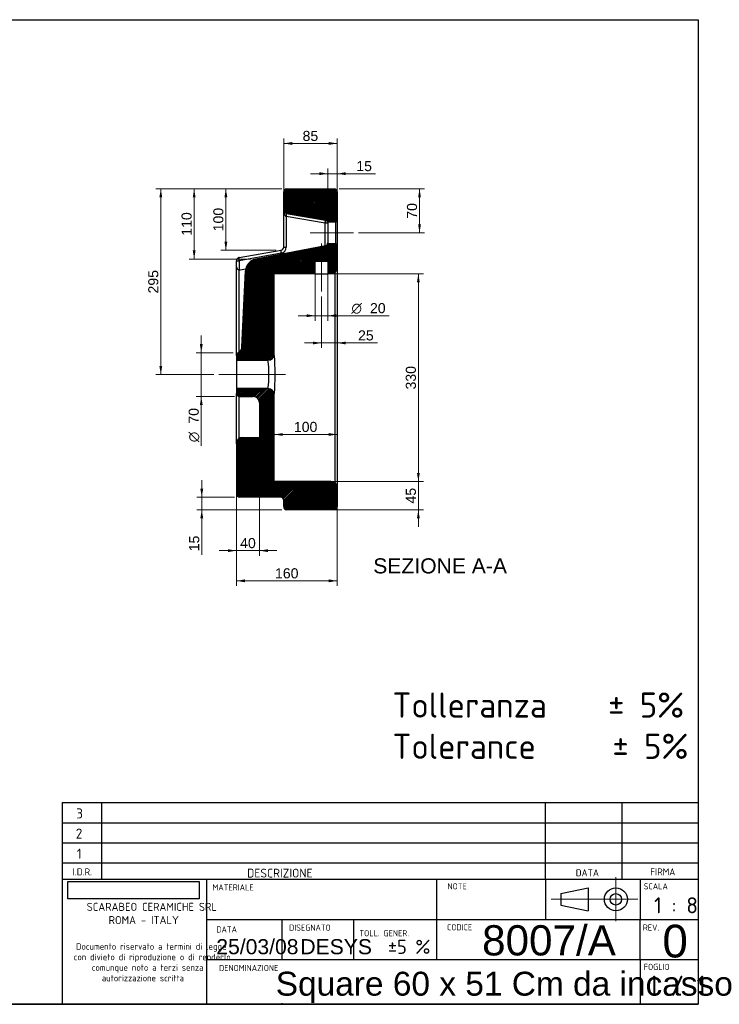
# Model space of a CAD drawing. Header units: millimetres. Extents: x 87 to 2309, y 58 to 1623.
# Tile 2 of 2: x 1198 to 2309, y 58 to 1623. Entities that reach past the tile are written whole.
import ezdxf
from ezdxf.enums import TextEntityAlignment as Align
from ezdxf.lldxf.tags import DXFTag

# ---------------------------------------------------------------- set-up
doc = ezdxf.new("R2010")
doc.units = ezdxf.units.MM
for name, color, linetype in [('1', 7, 'Continuous'), ('Default', 7, 'Continuous'), ('Predefinito', 7, 'Continuous'), ('SQUARE_60-A', 7, 'Continuous')]:
    doc.layers.add(name, color=color, linetype=linetype)
doc.styles.add('SEACAD_arial_ttf', font='arial.ttf')
doc.styles.add('SEACAD_seiso_ttf', font='seiso.ttf')
doc.styles.add('SEACAD_seiso_ttfB', font='seiso.ttf')
doc.styles.add('SEACAD_seiso_ttfBI', font='seiso.ttf')
doc.styles.add('SEACAD_semeca1_ttf', font='semeca1.ttf')
tags = doc.linetypes.add('CENTER2', pattern=[28.575, 19.05, -3.175, 3.175, -3.175]).pattern_tags.tags
tags[10:11] = [DXFTag(74, 4), DXFTag(75, 0), DXFTag(340, '0'), DXFTag(46, 0.0), DXFTag(50, 0.0), DXFTag(44, 0.0), DXFTag(45, 0.0)]
tags[8:9] = [DXFTag(74, 4), DXFTag(75, 0), DXFTag(340, '0'), DXFTag(46, 0.0), DXFTag(50, 0.0), DXFTag(44, 0.0), DXFTag(45, 0.0)]
tags[6:7] = [DXFTag(74, 4), DXFTag(75, 0), DXFTag(340, '0'), DXFTag(46, 0.0), DXFTag(50, 0.0), DXFTag(44, 0.0), DXFTag(45, 0.0)]
tags[4:5] = [DXFTag(74, 4), DXFTag(75, 0), DXFTag(340, '0'), DXFTag(46, 0.0), DXFTag(50, 0.0), DXFTag(44, 0.0), DXFTag(45, 0.0)]
picture_1 = doc.add_image_def('image1.jpg', size_in_pixel=(300, 40))

# ---------------------------------------------------------------- blocks, each defined once
blk = doc.blocks.new('SEANNOT_GROUP2')
at = {"layer": 'Default', "color": 136, "linetype": 'CENTER2', "lineweight": 9}
blk.add_line((1513.9, 1059), (1619.9, 1059), dxfattribs=at)
blk = doc.blocks.new('SEANNOT_GROUP3')
at = {"layer": 'Default', "color": 136, "linetype": 'CENTER2', "lineweight": 9}
blk.add_line((1676.9, 1267), (1676.9, 1191), dxfattribs=at)
blk = doc.blocks.new('SEANNOT_GROUP4')
at = {"layer": 'Default', "color": 136, "linetype": 'CENTER2', "lineweight": 9}
blk.add_line((1727.9, 1284), (1658.9, 1284), dxfattribs=at)
blk = doc.blocks.new('GDimGGroup8')
at = {"layer": 'Default', "linetype": 'Continuous', "lineweight": 9}
for points in [[(1673.3, 1380.4), (1673.3, 1375.8), (1686.9, 1378.1)], [(1715.5, 1380.4), (1701.9, 1378.1), (1715.5, 1375.8)]]:
    blk.add_hatch(color=136, dxfattribs=at).paths.add_polyline_path(points)
at = {"layer": 'Default', "color": 136, "linetype": 'Continuous', "lineweight": 9}
for p, q in [((1659.7, 1378.1), (1762.8, 1378.1)), ((1686.9, 1307.2), (1686.9, 1386.1)), ((1701.9, 1311.5), (1701.9, 1386.1))]:
    blk.add_line(p, q, dxfattribs=at)
at = {"layer": 'Default', "color": 136, "linetype": 'Continuous', "lineweight": 9, "style": 'SEACAD_arial_ttf'}
blk.add_text('15', height=16, dxfattribs=at).set_placement((1732.2, 1398.1), align=Align.TOP_LEFT)
blk = doc.blocks.new('GDimGGroup9')
at = {"layer": 'Default', "linetype": 'Continuous', "lineweight": 9}
for points in [[(1630.5, 1428.4), (1616.9, 1426.1), (1630.5, 1423.8)], [(1688.3, 1428.4), (1688.3, 1423.8), (1701.9, 1426.1)]]:
    blk.add_hatch(color=136, dxfattribs=at).paths.add_polyline_path(points)
at = {"layer": 'Default', "color": 136, "linetype": 'Continuous', "lineweight": 9}
for p, q in [((1616.9, 1342.5), (1616.9, 1434.1)), ((1701.9, 1426.1), (1616.9, 1426.1)), ((1701.9, 1311.5), (1701.9, 1434.1))]:
    blk.add_line(p, q, dxfattribs=at)
at = {"layer": 'Default', "color": 136, "linetype": 'Continuous', "lineweight": 9, "style": 'SEACAD_arial_ttf'}
blk.add_text('85', height=16, dxfattribs=at).set_placement((1646.9, 1446.1), align=Align.TOP_LEFT)
blk = doc.blocks.new('GDimGGroup10')
at = {"layer": 'Default', "linetype": 'Continuous', "lineweight": 9}
for points in [[(1834.8, 1340.4), (1832.6, 1354), (1830.3, 1340.4)], [(1834.8, 1297.6), (1830.3, 1297.6), (1832.6, 1284)]]:
    blk.add_hatch(color=136, dxfattribs=at).paths.add_polyline_path(points)
at = {"layer": 'Default', "color": 136, "linetype": 'Continuous', "lineweight": 9}
for p, q in [((1704.9, 1354), (1840.6, 1354)), ((1832.6, 1354), (1832.6, 1284)), ((1735.9, 1284), (1840.6, 1284))]:
    blk.add_line(p, q, dxfattribs=at)
at = {"layer": 'Default', "color": 136, "linetype": 'Continuous', "lineweight": 9, "style": 'SEACAD_arial_ttf'}
blk.add_text('70', height=16, rotation=90, dxfattribs=at).set_placement((1812.6, 1306.5), align=Align.TOP_LEFT)
blk = doc.blocks.new('GDimGGroup11')
at = {"layer": 'Default', "linetype": 'Continuous', "lineweight": 9}
for points in [[(1472.5, 1340.4), (1477, 1340.4), (1474.7, 1354)], [(1472.5, 1256.1), (1474.7, 1242.5), (1477, 1256.1)]]:
    blk.add_hatch(color=136, dxfattribs=at).paths.add_polyline_path(points)
at = {"layer": 'Default', "color": 136, "linetype": 'Continuous', "lineweight": 9}
for p, q in [((1613.9, 1354), (1466.7, 1354)), ((1474.7, 1354), (1474.7, 1242.5)), ((1564.7, 1242.5), (1466.7, 1242.5))]:
    blk.add_line(p, q, dxfattribs=at)
at = {"layer": 'Default', "color": 136, "linetype": 'Continuous', "lineweight": 9, "style": 'SEACAD_arial_ttf'}
blk.add_text('110', height=16, rotation=90, dxfattribs=at).set_placement((1454.7, 1279.5), align=Align.TOP_LEFT)
blk = doc.blocks.new('GDimGGroup12')
at = {"layer": 'Default', "linetype": 'Continuous', "lineweight": 9}
for points in [[(1419.5, 1340.4), (1424, 1340.4), (1421.8, 1354)], [(1419.5, 1072.6), (1421.8, 1059), (1424, 1072.6)]]:
    blk.add_hatch(color=136, dxfattribs=at).paths.add_polyline_path(points)
at = {"layer": 'Default', "color": 136, "linetype": 'Continuous', "lineweight": 9}
for p, q in [((1613.9, 1354), (1413.8, 1354)), ((1421.8, 1354), (1421.8, 1059)), ((1505.9, 1059), (1413.8, 1059))]:
    blk.add_line(p, q, dxfattribs=at)
at = {"layer": 'Default', "color": 136, "linetype": 'Continuous', "lineweight": 9, "style": 'SEACAD_arial_ttf'}
blk.add_text('295', height=16, rotation=90, dxfattribs=at).set_placement((1401.8, 1187.7), align=Align.TOP_LEFT)
blk = doc.blocks.new('GDimGGroup13')
at = {"layer": 'Default', "linetype": 'Continuous', "lineweight": 9}
for points in [[(1483.8, 1107.2), (1486, 1093.6), (1488.3, 1107.2)], [(1483.8, 1010.4), (1488.3, 1010.4), (1486, 1024)]]:
    blk.add_hatch(color=136, dxfattribs=at).paths.add_polyline_path(points)
at = {"layer": 'Default', "color": 136, "linetype": 'Continuous', "lineweight": 9}
for p, q in [((1486, 1120.8), (1486, 945.8)), ((1536.8, 1093.6), (1478, 1093.6)), ((1538.9, 1024), (1478, 1024))]:
    blk.add_line(p, q, dxfattribs=at)
for s, style, p in [('70', 'SEACAD_arial_ttf', (1466, 980.9)), ('O', 'SEACAD_semeca1_ttf', (1466, 951.4))]:
    blk.add_text(s, height=16, rotation=90, dxfattribs=dict(at, style=style)).set_placement(p, align=Align.TOP_LEFT)
blk = doc.blocks.new('GDimGGroup14')
at = {"layer": 'Default', "linetype": 'Continuous', "lineweight": 9}
for points in [[(1528.3, 776.8), (1541.9, 779.1), (1528.3, 781.4)], [(1592.2, 776.8), (1592.2, 781.4), (1578.6, 779.1)]]:
    blk.add_hatch(color=136, dxfattribs=at).paths.add_polyline_path(points)
at = {"layer": 'Default', "color": 136, "linetype": 'Continuous', "lineweight": 9}
for p, q in [((1578.6, 978.5), (1578.6, 771.1)), ((1541.9, 901), (1541.9, 771.1)), ((1514.7, 779.1), (1605.8, 779.1))]:
    blk.add_line(p, q, dxfattribs=at)
at = {"layer": 'Default', "color": 136, "linetype": 'Continuous', "lineweight": 9, "style": 'SEACAD_arial_ttf'}
blk.add_text('40', height=16, dxfattribs=at).set_placement((1547.7, 799.1), align=Align.TOP_LEFT)
blk = doc.blocks.new('GDimGGroup15')
at = {"layer": 'Default', "linetype": 'Continuous', "lineweight": 9}
for points in [[(1555.5, 728.8), (1555.5, 733.4), (1541.9, 731.1)], [(1688.3, 728.8), (1701.9, 731.1), (1688.3, 733.4)]]:
    blk.add_hatch(color=136, dxfattribs=at).paths.add_polyline_path(points)
at = {"layer": 'Default', "color": 136, "linetype": 'Continuous', "lineweight": 9}
for p, q in [((1541.9, 901), (1541.9, 723.1)), ((1701.9, 871), (1701.9, 723.1)), ((1541.9, 731.1), (1701.9, 731.1))]:
    blk.add_line(p, q, dxfattribs=at)
at = {"layer": 'Default', "color": 136, "linetype": 'Continuous', "lineweight": 9, "style": 'SEACAD_arial_ttf'}
blk.add_text('160', height=16, dxfattribs=at).set_placement((1603.1, 751.1), align=Align.TOP_LEFT)
blk = doc.blocks.new('GDimGGroup16')
at = {"layer": 'Default', "linetype": 'Continuous', "lineweight": 9}
for points in [[(1833, 902.6), (1828.5, 902.6), (1830.8, 889)], [(1833, 830.4), (1830.8, 844), (1828.5, 830.4)]]:
    blk.add_hatch(color=136, dxfattribs=at).paths.add_polyline_path(points)
at = {"layer": 'Default', "color": 136, "linetype": 'Continuous', "lineweight": 9}
for p, q in [((1830.8, 816.8), (1830.8, 916.2)), ((1699.9, 889), (1838.8, 889)), ((1667.4, 844), (1838.8, 844))]:
    blk.add_line(p, q, dxfattribs=at)
at = {"layer": 'Default', "color": 136, "linetype": 'Continuous', "lineweight": 9, "style": 'SEACAD_arial_ttf'}
blk.add_text('45', height=16, rotation=90, dxfattribs=at).set_placement((1810.8, 854), align=Align.TOP_LEFT)
blk = doc.blocks.new('GDimGGroup17')
at = {"layer": 'Default', "linetype": 'Continuous', "lineweight": 9}
for points in [[(1833, 1205.4), (1830.8, 1219), (1828.5, 1205.4)], [(1833, 902.6), (1828.5, 902.6), (1830.8, 889)]]:
    blk.add_hatch(color=136, dxfattribs=at).paths.add_polyline_path(points)
at = {"layer": 'Default', "color": 136, "linetype": 'Continuous', "lineweight": 9}
for p, q in [((1674.9, 1219), (1838.8, 1219)), ((1830.8, 889), (1830.8, 1219)), ((1699.9, 889), (1838.8, 889))]:
    blk.add_line(p, q, dxfattribs=at)
at = {"layer": 'Default', "color": 136, "linetype": 'Continuous', "lineweight": 9, "style": 'SEACAD_arial_ttf'}
blk.add_text('330', height=16, rotation=90, dxfattribs=at).set_placement((1810.8, 1035.2), align=Align.TOP_LEFT)
blk = doc.blocks.new('GDimGGroup18')
at = {"layer": 'Default', "linetype": 'Continuous', "lineweight": 9}
for points in [[(1653.3, 1150.1), (1666.9, 1152.4), (1653.3, 1154.7)], [(1700.5, 1150.1), (1700.5, 1154.7), (1686.9, 1152.4)]]:
    blk.add_hatch(color=136, dxfattribs=at).paths.add_polyline_path(points)
at = {"layer": 'Default', "color": 136, "linetype": 'Continuous', "lineweight": 9}
for p, q in [((1666.9, 1221), (1666.9, 1144.4)), ((1686.9, 1221), (1686.9, 1144.4)), ((1639.7, 1152.4), (1784.6, 1152.4))]:
    blk.add_line(p, q, dxfattribs=at)
for s, style, p in [('O', 'SEACAD_semeca1_ttf', (1724.5, 1172.4)), ('20', 'SEACAD_arial_ttf', (1753.9, 1172.4))]:
    blk.add_text(s, height=16, dxfattribs=dict(at, style=style)).set_placement(p, align=Align.TOP_LEFT)
blk = doc.blocks.new('GDimGGroup19')
at = {"layer": 'Default', "linetype": 'Continuous', "lineweight": 9}
for points in [[(1663.3, 1106.8), (1676.9, 1109.1), (1663.3, 1111.3)], [(1715.5, 1106.8), (1715.5, 1111.3), (1701.9, 1109.1)]]:
    blk.add_hatch(color=136, dxfattribs=at).paths.add_polyline_path(points)
at = {"layer": 'Default', "color": 136, "linetype": 'Continuous', "lineweight": 9}
for p, q in [((1676.9, 1183), (1676.9, 1101.1)), ((1649.7, 1109.1), (1765.6, 1109.1))]:
    blk.add_line(p, q, dxfattribs=at)
at = {"layer": 'Default', "color": 136, "linetype": 'Continuous', "lineweight": 9, "style": 'SEACAD_arial_ttf'}
blk.add_text('25', height=16, dxfattribs=at).set_placement((1735, 1129.1), align=Align.TOP_LEFT)
blk = doc.blocks.new('GDimGGroup20')
at = {"layer": 'Default', "linetype": 'Continuous', "lineweight": 9}
for points in [[(1615.5, 961.4), (1615.5, 965.9), (1601.9, 963.7)], [(1688.3, 961.4), (1701.9, 963.7), (1688.3, 965.9)]]:
    blk.add_hatch(color=136, dxfattribs=at).paths.add_polyline_path(points)
at = {"layer": 'Default', "color": 136, "linetype": 'Continuous', "lineweight": 9}
blk.add_line((1601.9, 963.7), (1701.9, 963.7), dxfattribs=at)
at = {"layer": 'Default', "color": 136, "linetype": 'Continuous', "lineweight": 9, "style": 'SEACAD_arial_ttf'}
blk.add_text('100', height=16, dxfattribs=at).set_placement((1633.1, 983.7), align=Align.TOP_LEFT)
blk = doc.blocks.new('GDimGGroup21')
at = {"layer": 'Default', "linetype": 'Continuous', "lineweight": 9}
for points in [[(1484.5, 877.6), (1486.8, 864), (1489.1, 877.6)], [(1484.5, 830.4), (1489.1, 830.4), (1486.8, 844)]]:
    blk.add_hatch(color=136, dxfattribs=at).paths.add_polyline_path(points)
at = {"layer": 'Default', "color": 136, "linetype": 'Continuous', "lineweight": 9}
for p, q in [((1486.8, 891.2), (1486.8, 772.5)), ((1538.9, 864), (1478.8, 864)), ((1613.9, 844), (1478.8, 844))]:
    blk.add_line(p, q, dxfattribs=at)
at = {"layer": 'Default', "color": 136, "linetype": 'Continuous', "lineweight": 9, "style": 'SEACAD_arial_ttf'}
blk.add_text('15', height=16, rotation=90, dxfattribs=at).set_placement((1466.8, 778.1), align=Align.TOP_LEFT)
blk = doc.blocks.new('GDimGGroup25')
at = {"layer": 'Default', "linetype": 'Continuous', "lineweight": 9}
for points in [[(1522.8, 1340.4), (1527.4, 1340.4), (1525.1, 1354)], [(1522.8, 1270.1), (1525.1, 1256.5), (1527.4, 1270.1)]]:
    blk.add_hatch(color=136, dxfattribs=at).paths.add_polyline_path(points)
at = {"layer": 'Default', "color": 136, "linetype": 'Continuous', "lineweight": 9}
for p, q in [((1613.9, 1354), (1517.1, 1354)), ((1525.1, 1354), (1525.1, 1256.5)), ((1604.7, 1256.5), (1517.1, 1256.5))]:
    blk.add_line(p, q, dxfattribs=at)
at = {"layer": 'Default', "color": 136, "linetype": 'Continuous', "lineweight": 9, "style": 'SEACAD_arial_ttf'}
blk.add_text('100', height=16, rotation=90, dxfattribs=at).set_placement((1505.1, 1286.5), align=Align.TOP_LEFT)
blk = doc.blocks.new('SEANNOT_GROUP5')
at = {"layer": 'Default', "color": 7, "linetype": 'Continuous', "lineweight": 0, "style": 'SEACAD_arial_ttf'}
blk.add_text('25/03/08', height=24, dxfattribs=at).set_placement((1509.9, 161.8), align=Align.TOP_LEFT)
blk = doc.blocks.new('SEANNOT_GROUP6')
at = {"layer": 'Default', "color": 7, "linetype": 'Continuous', "lineweight": 0, "style": 'SEACAD_seiso_ttfB'}
blk.add_text('1 / 1', height=32, dxfattribs=at).set_placement((2196.2, 103.7), align=Align.TOP_LEFT)
blk = doc.blocks.new('SEANNOT_GROUP7')
at = {"layer": 'Predefinito', "color": 136, "linetype": 'CENTER2', "lineweight": 9}
for p, q in [((2144.4, 260.1), (2144.4, 190.1)), ((2179.4, 225.1), (2109.4, 225.1))]:
    blk.add_line(p, q, dxfattribs=at)
blk = doc.blocks.new('SEANNOT_GROUP8')
at = {"layer": 'Predefinito', "color": 136, "linetype": 'CENTER2', "lineweight": 9}
blk.add_line((2116.7, 225.1), (2041.4, 225.1), dxfattribs=at)
blk = doc.blocks.new('SEANNOT_GROUP9')
at = {"layer": 'Predefinito', "color": 7, "linetype": 'Continuous', "lineweight": 0, "style": 'SEACAD_arial_ttf'}
blk.add_text('Square 60 x 51 Cm da incasso', height=38, dxfattribs=at).set_placement((1604.3, 110), align=Align.TOP_LEFT)
blk = doc.blocks.new('SEANNOT_GROUP11')
at = {"layer": 'Predefinito', "color": 7, "linetype": 'Continuous', "lineweight": 0, "style": 'SEACAD_arial_ttf'}
blk.add_text('DESYS', height=24, dxfattribs=at).set_placement((1643.4, 161.8), align=Align.TOP_LEFT)
blk = doc.blocks.new('SEANNOT_GROUP13')
at = {"layer": 'Predefinito', "color": 7, "linetype": 'Continuous', "lineweight": 0, "style": 'SEACAD_arial_ttf'}
blk.add_text('8007/A', height=48, dxfattribs=at).set_placement((1931.9, 183.9), align=Align.TOP_LEFT)
blk = doc.blocks.new('SEANNOT_GROUP14')
at = {"layer": 'Predefinito', "color": 7, "linetype": 'Continuous', "lineweight": 0, "style": 'SEACAD_arial_ttf'}
blk.add_text('0', height=52, dxfattribs=at).set_placement((2218.3, 184.7), align=Align.TOP_LEFT)

msp = doc.modelspace()

# ---------------------------------------------------------------- hatches: boundary and pattern name
at = {"layer": 'SQUARE_60-A', "linetype": 'Continuous'}
h = msp.add_hatch(dxfattribs=at)
h.set_pattern_fill('ANSI31', scale=0.551181, angle=9.362e-06, style=0, pattern_type=2)
edge = h.paths.add_edge_path()
edge.add_arc((1621.9, 1349), 5, 90, 180)
edge.add_line((1616.9, 1349), (1616.9, 1320))
edge.add_arc((1621.9, 1320), 5, 180, 260)
edge.add_line((1621, 1315), (1683.3, 1304.1))
edge.add_arc((1682.5, 1299.1), 5, 28.269, 80, ccw=False)
edge.add_line((1686.9, 1301.5), (1699.9, 1301.5))
edge.add_arc((1699.9, 1303.5), 2, 270, 360)
edge.add_line((1701.9, 1303.5), (1701.9, 1349))
edge.add_arc((1696.9, 1349), 5, 0, 90)
edge.add_line((1696.9, 1354), (1621.9, 1354))
h = msp.add_hatch(dxfattribs=at)
h.set_pattern_fill('ANSI31', scale=0.551181, angle=9.362e-06, style=0, pattern_type=2)
edge = h.paths.add_edge_path()
edge.add_arc((1691.9, 1229), 10, 270, 360)
edge.add_line((1701.9, 1229), (1701.9, 1264.5))
edge.add_arc((1699.9, 1264.5), 2, 0, 90)
edge.add_line((1699.9, 1266.5), (1686.9, 1266.5))
edge.add_arc((1682.2, 1268.3), 5, 280.7047, 339.4697, ccw=False)
edge.add_line((1683.1, 1263.3), (1572.7, 1242.5))
edge.add_arc((1576.4, 1222.8), 20, 100.7047, 177.2869)
edge.add_line((1556.4, 1223.8), (1550.6, 1102.2))
edge.add_arc((1540.7, 1102.7), 10, 294.4871, 357.2869, ccw=False)
edge.add_arc((1546.9, 1089), 5, 114.4871, 180)
edge.add_line((1541.9, 1089), (1541.9, 1081.5))
edge.add_line((1541.9, 1081.5), (1591.9, 1081.5))
edge.add_arc((1591.9, 1091.5), 10, 270, 360)
edge.add_line((1601.9, 1091.5), (1601.9, 1219))
edge.add_line((1601.9, 1219), (1666.9, 1219))
edge.add_line((1666.9, 1219), (1666.9, 1239))
edge.add_line((1666.9, 1239), (1686.9, 1239))
edge.add_line((1686.9, 1239), (1686.9, 1219))
edge.add_line((1686.9, 1219), (1691.9, 1219))
h = msp.add_hatch(dxfattribs=at)
h.set_pattern_fill('ANSI31', scale=0.551181, angle=9.362e-06, style=0, pattern_type=2)
edge = h.paths.add_edge_path()
edge.add_arc((1696.9, 849), 5, 270, 360)
edge.add_line((1701.9, 849), (1701.9, 879))
edge.add_arc((1691.9, 879), 10, 0, 90)
edge.add_line((1691.9, 889), (1601.9, 889))
edge.add_line((1601.9, 889), (1601.9, 1026.5))
edge.add_arc((1591.9, 1026.5), 10, 0, 90)
edge.add_line((1591.9, 1036.5), (1541.9, 1036.5))
edge.add_line((1541.9, 1036.5), (1541.9, 1029))
edge.add_arc((1546.9, 1029), 5, 180, 270)
edge.add_line((1546.9, 1024), (1568.6, 1024))
edge.add_arc((1568.6, 1014), 10, 0, 90, ccw=False)
edge.add_line((1578.6, 1014), (1578.6, 959))
edge.add_line((1578.6, 959), (1551.9, 959))
edge.add_arc((1551.9, 949), 10, 90, 180)
edge.add_line((1541.9, 949), (1541.9, 869))
edge.add_arc((1546.9, 869), 5, 180, 270)
edge.add_line((1546.9, 864), (1611.9, 864))
edge.add_arc((1611.9, 859), 5, 0, 90, ccw=False)
edge.add_line((1616.9, 859), (1616.9, 849))
edge.add_arc((1621.9, 849), 5, 180, 270)
edge.add_line((1621.9, 844), (1696.9, 844))

# ---------------------------------------------------------------- linework, layer by layer
at = {"layer": '1', "color": 7, "linetype": 'Continuous'}
for p, q in [((86.9, 1622.8), (2274.9, 1622.8)), ((2274.9, 1622.8), (2274.9, 58.3)), ((1265, 378.8), (2274.9, 378.8)), ((2032.7, 257.2), (2032.7, 378.8)), ((2154.3, 257.2), (2154.3, 378.8)), ((1265, 346.8), (2274.9, 346.8)), ((1265, 314.8), (2274.9, 314.8)), ((1265, 282.8), (2274.9, 282.8)), ((1265, 257.2), (2274.9, 257.2)), ((2032.7, 257.2), (2032.7, 193.2)), ((2183.1, 257.2), (2183.1, 193.2)), ((2056.8, 234.2), (2100.3, 243.3)), ((2100.3, 243.3), (2100.3, 206.9)), ((2056.8, 234.2), (2056.8, 216)), ((2056.8, 216), (2100.3, 206.9)), ((1494.2, 193.2), (2274.9, 193.2)), ((2183.1, 129.2), (2183.1, 193.2)), ((1494.2, 129.2), (2274.9, 129.2)), ((2183.1, 129.2), (2183.1, 59.8)), ((2274.9, 58.3), (86.9, 58.3)), ((710.3, 58.5), (2274.9, 58.5))]:
    msp.add_line(p, q, dxfattribs=at)
for radius in [18.2, 9.12]:
    msp.add_circle((2144.4, 225.1), radius, dxfattribs=at)
at = {"layer": 'Predefinito', "color": 7, "linetype": 'Continuous'}
for p, q in [((1265, 378.8), (1265, 59.6)), ((1327.5, 378.8), (1327.5, 257.2)), ((1494.2, 257.2), (1494.2, 59.6)), ((1859.5, 257.2), (1859.5, 129.2)), ((1613.7, 193.2), (1613.7, 129.2)), ((1727.7, 193.2), (1727.7, 129.2)), ((1613.7, 59.8), (1613.7, 59.6))]:
    msp.add_line(p, q, dxfattribs=at)
at = {"layer": 'SQUARE_60-A', "color": 7, "linetype": 'Continuous'}
for p, q in [((1616.9, 1320), (1616.9, 1349)), ((1621.9, 1354), (1696.9, 1354)), ((1701.9, 1349), (1701.9, 1303.5)), ((1616.9, 1261.4), (1616.9, 1320)), ((1621, 1315), (1683.3, 1304.1)), ((1682.7, 1299.2), (1621, 1310.1)), ((1621, 1310.1), (1621, 1261.4)), ((1682.7, 1263.3), (1682.7, 1299.2)), ((1686.9, 1299.2), (1682.7, 1299.2)), ((1686.9, 1301.5), (1686.9, 1299.2)), ((1686.9, 1301.5), (1699.9, 1301.5)), ((1686.9, 1299.2), (1686.9, 1268.2)), ((1699.9, 1266.5), (1699.9, 1301.5)), ((1701.9, 1303.5), (1701.9, 1264.5)), ((1686.9, 1268.2), (1686.9, 1266.5)), ((1546, 1244.7), (1612.7, 1256.5)), ((1683.1, 1263.3), (1572.7, 1242.5)), ((1616.9, 1261.4), (1621, 1261.4)), ((1699.9, 1266.5), (1686.9, 1266.5)), ((1701.9, 1264.5), (1701.9, 1229)), ((1541.9, 1230), (1541.9, 1239.8)), ((1541.9, 1239.8), (1546, 1239.8)), ((1612.7, 1251.6), (1546, 1239.8)), ((1546, 1239.8), (1546, 1225)), ((1666.9, 1239), (1686.9, 1239)), ((1666.9, 1219), (1666.9, 1239)), ((1686.9, 1239), (1686.9, 1219)), ((1541.9, 1089), (1541.9, 1230)), ((1545.9, 1225.1), (1545.9, 1094.1)), ((1556.8, 1226.6), (1547.7, 1225)), ((1550.6, 1102.2), (1556.4, 1223.8)), ((1698.7, 886.3), (1698.7, 1221.7)), ((1701.9, 1229), (1701.9, 879)), ((1666.9, 1219), (1601.9, 1219)), ((1601.9, 1091.5), (1601.9, 1219)), ((1666.9, 1219), (1686.9, 1219)), ((1691.9, 1219), (1686.9, 1219)), ((1541.9, 1089), (1541.9, 1081.5)), ((1541.9, 1081.5), (1541.9, 1036.5)), ((1541.9, 1081.5), (1591.9, 1081.5)), ((1591.9, 1036.5), (1541.9, 1036.5)), ((1541.9, 1036.5), (1541.9, 1029)), ((1541.9, 949), (1541.9, 1029)), ((1545.9, 1024.1), (1545.9, 957)), ((1546.9, 1024), (1568.6, 1024)), ((1601.9, 889), (1601.9, 1026.5)), ((1578.6, 1014), (1578.6, 959)), ((1551.9, 959), (1578.6, 959)), ((1541.9, 949), (1541.9, 869)), ((1691.9, 889), (1601.9, 889)), ((1701.9, 879), (1701.9, 849)), ((1611.9, 864), (1546.9, 864)), ((1616.9, 849), (1616.9, 859)), ((1696.9, 844), (1621.9, 844))]:
    msp.add_line(p, q, dxfattribs=at)
for centre, radius, start, end in [((1621.9, 1349), 5, 90, 180), ((1696.9, 1349), 5, 0, 90), ((1621.9, 1320), 5, 180, 260), ((1681.9, 1299.2), 5, 0, 80), ((1682.5, 1299.1), 5, 28.269, 80), ((1682.5, 1299.1), 5, 80.002, 80.0042), ((1699.9, 1303.5), 2, 270, 360), ((1681.9, 1268.2), 5, 280.7047, 360), ((1611.9, 1261.4), 5, 280, 360), ((1611, 1261.4), 10, 280, 360), ((1682.2, 1268.3), 5, 280.7047, 339.4697), ((1682.2, 1268.3), 5, 280.6986, 280.6998), ((1699.9, 1264.5), 2, 0, 90), ((1546.9, 1239.8), 5, 100, 180), ((1576.4, 1222.8), 20, 100.7047, 177.2869), ((1546.9, 1230), 5, 180, 260), ((1546.9, 1230), 5, 260, 280), ((1691.9, 1229), 10, 270, 360), ((1540.7, 1102.7), 10, 294.4871, 357.2869), ((1546.9, 1089), 5, 114.4871, 180), ((1591.9, 1091.5), 10, 270, 360), ((1443, 1059), 150.5, 351.403, 8.597), ((1280.1, 1059), 323.4, 354.2333, 5.7672), ((1591.9, 1026.5), 10, 0, 90), ((1546.9, 1029), 5, 180, 270), ((1568.6, 1014), 10, 0, 90), ((1280.1, 1059), 323.4, 354.2328, 354.2333), ((1551.9, 949), 10, 90, 180), ((1691.9, 879), 10, 0, 90), ((1546.9, 869), 5, 180, 270), ((1611.9, 859), 5, 0, 90), ((1621.9, 849), 5, 180, 270), ((1696.9, 849), 5, 270, 360)]:
    msp.add_arc(centre, radius, start, end, dxfattribs=at)
for points, weights in [([(1616.9, 1320), (1616.9, 1311.6), (1621, 1310.1)], [1, 0.766044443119, 1]), ([(1621, 1310.1), (1621.8, 1314.9), (1621, 1315)], [1, 0.717688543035, 1]), ([(1682.7, 1299.2), (1683.6, 1304), (1682.7, 1304.2)], [1, 0.717688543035, 1]), ([(1612.7, 1256.5), (1611.9, 1256.4), (1612.7, 1251.6)], [1, 0.717688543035, 1]), ([(1546, 1244.7), (1545.2, 1244.6), (1546, 1239.8)], [1, 0.717688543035, 1])]:
    msp.add_rational_spline(points, weights, degree=2, dxfattribs=at)

# ---------------------------------------------------------------- block references
at = {"layer": 'Default'}
for name in ['GDimGGroup9', 'GDimGGroup8', 'GDimGGroup12', 'GDimGGroup11', 'GDimGGroup25', 'GDimGGroup10', 'SEANNOT_GROUP4', 'SEANNOT_GROUP3', 'GDimGGroup18', 'GDimGGroup17', 'GDimGGroup19', 'GDimGGroup13', 'SEANNOT_GROUP2', 'GDimGGroup14', 'GDimGGroup20', 'GDimGGroup16', 'GDimGGroup15', 'GDimGGroup21', 'SEANNOT_GROUP5', 'SEANNOT_GROUP6']:
    msp.add_blockref(name, (0, 0), dxfattribs=at)
at = {"layer": 'Predefinito'}
for name in ['SEANNOT_GROUP7', 'SEANNOT_GROUP8', 'SEANNOT_GROUP13', 'SEANNOT_GROUP14', 'SEANNOT_GROUP11', 'SEANNOT_GROUP9']:
    msp.add_blockref(name, (0, 0), dxfattribs=at)

# ---------------------------------------------------------------- texts
at = {"color": 7, "linetype": 'Continuous', "style": 'SEACAD_arial_ttf'}
msp.add_text('SEZIONE A-A', height=24, dxfattribs=at).set_placement((1759.1, 766.9), align=Align.TOP_LEFT)
at = {"layer": '1', "color": 7, "linetype": 'Continuous', "style": 'SEACAD_seiso_ttf'}
for s, height, p in [('NOTE', 9.79, (1877, 250.6)), ('SCALA', 9.79, (2188.6, 250.6)), ('MATERIALE', 9.79, (1503.8, 248.9)), ('1 : 8', 25.6, (2205, 228.4)), ('DATA', 9.79, (1509.9, 182.1)), ('DISEGNATO', 9.79, (1625.5, 185)), ('TOLL. GENER.', 9.792, (1737.1, 176.1)), ('CODICE', 9.79, (1876.2, 185.6)), ('REV.', 9.79, (2187.2, 185.1)), ('±5 %', 22.4, (1782.3, 160.8)), ('DENOMINAZIONE', 9.767, (1514.3, 120.8)), ('FOGLIO', 9.79, (2188.6, 122.6))]:
    msp.add_text(s, height=height, dxfattribs=at).set_placement(p, align=Align.TOP_LEFT)
at = {"layer": 'Default', "color": 7, "linetype": 'Continuous', "style": 'SEACAD_seiso_ttf'}
for s, p in [('Tolleranza    ± 5%', (1789.6, 553.7)), ('Tolerance     ± 5%', (1789.6, 488.2))]:
    msp.add_text(s, height=40, dxfattribs=at).set_placement(p, align=Align.TOP_LEFT)
at = {"layer": 'Predefinito', "color": 7, "linetype": 'Continuous'}
for s, height, style, p in [('3', 16, 'SEACAD_seiso_ttf', (1287.4, 369.5)), ('2', 16, 'SEACAD_seiso_ttf', (1286.7, 337.5)), ('1', 16, 'SEACAD_seiso_ttf', (1288.3, 305.5)), ('I.D.R.', 11.2, 'SEACAD_seiso_ttf', (1281.7, 274.3)), ('DESCRIZIONE', 14, 'SEACAD_seiso_ttf', (1558.8, 273.7)), ('DATA', 11.2, 'SEACAD_seiso_ttf', (2080.7, 272.9)), ('FIRMA', 11.2, 'SEACAD_seiso_ttf', (2198.8, 274.3)), ('SCARABEO CERAMICHE SRL', 12.8, 'SEACAD_seiso_ttfBI', (1304.1, 219.5)), ('ROMA - ITALY', 12.8, 'SEACAD_seiso_ttfBI', (1338.9, 198.5)), ('Documento riservato a termini di legge', 10.24, 'SEACAD_seiso_ttf', (1287.3, 155.3)), ('con divieto di riproduzione o di renderlo', 10.24, 'SEACAD_seiso_ttf', (1283.4, 138.5)), ('comunque noto a terzi senza ', 10.24, 'SEACAD_seiso_ttf', (1312.1, 121.8)), ('autorizzazione scritta', 10.24, 'SEACAD_seiso_ttf', (1328.2, 105))]:
    msp.add_text(s, height=height, dxfattribs=dict(at, style=style)).set_placement(p, align=Align.TOP_LEFT)

# ---------------------------------------------------------------- pictures from other files: only their frames are drawn
image = msp.add_image(picture_1, insert=(1274.3, 225.8), size_in_units=(208.2, 27.8))

doc.saveas('drawing.dxf')
